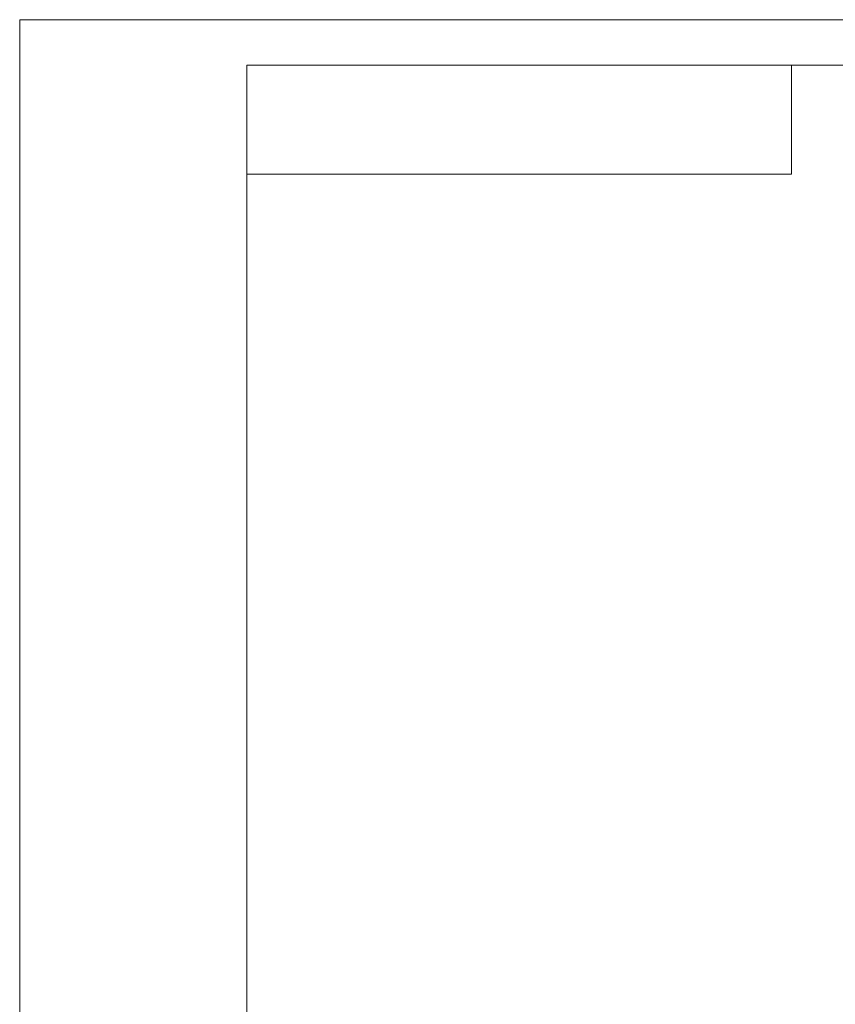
# Model space of a CAD drawing. Header units: millimetres. Extents: x 2633 to 6460, y 1296 to 5553.
# Tile 19 of 29: x 2648 to 3936, y 3999 to 5553. Entities that reach past the tile are written whole.
import ezdxf
from ezdxf.enums import TextEntityAlignment as Align

# ---------------------------------------------------------------- set-up
doc = ezdxf.new("R2010")
doc.units = ezdxf.units.MM
for name, color, linetype, lineweight in [('1轮廓实线层', 7, 'Continuous', 18), ('2细线层', 4, 'Continuous', 13), ('6文字层', 3, 'Continuous', 13), ('图框层', 7, 'Continuous', 18)]:
    doc.layers.add(name, color=color, linetype=linetype, lineweight=lineweight)
doc.styles.add('PC_TEXTSTYLE', font='ISOCP.SHX', dxfattribs={"width": 0.707, "bigfont": 'GBCBIG.SHX'})

# ---------------------------------------------------------------- blocks, each defined once
blk = doc.blocks.new('ZwmFrameMain_A4^_^无分区图框^_^portrait')
at = {"layer": '1轮廓实线层'}
for p in [(0, 0), (180, 287)]:
    blk.add_line(p, (0, 287), dxfattribs=at)
at = {"layer": '2细线层'}
for p in [(-25, -5), (185, 292)]:
    blk.add_line(p, (-25, 292), dxfattribs=at)
blk = doc.blocks.new('ZwmFrameMain_图样代号')
at = {"layer": '2细线层', "linetype": 'Continuous'}
for p in [(60, 0), (0, -12)]:
    blk.add_line(p, (60, -12), dxfattribs=at)
at = {"layer": '6文字层', "style": 'PC_TEXTSTYLE', "width": 2.827942}
blk.add_attdef('图样代号', text='', height=7, rotation=180, dxfattribs=at).set_placement((58.24, -2.4), (2.35, -2.4), align=Align.FIT)

msp = doc.modelspace()

# ---------------------------------------------------------------- block references
at = {"layer": '图框层', "xscale": 14.3325, "yscale": 14.3325, "zscale": 14.3325}
for name, p in [('ZwmFrameMain_A4^_^无分区图框^_^portrait', (3006.59, 1367.42)), ('ZwmFrameMain_图样代号', (3006.59, 5480.85))]:
    msp.add_blockref(name, p, dxfattribs=at)

doc.saveas('drawing.dxf')
